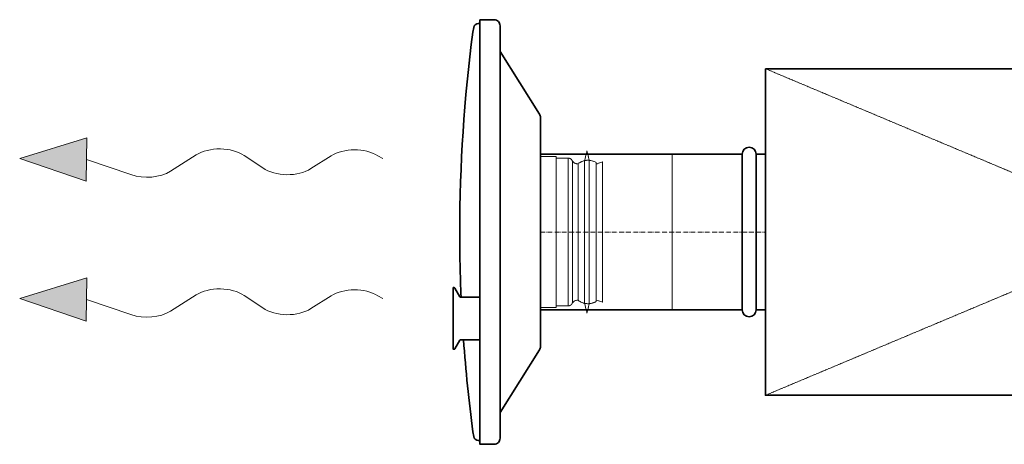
# Model space of a CAD drawing. Header units: millimetres. Extents: x 15940 to 92175, y -24684 to 227664.
# Tile 2 of 132: x 30477 to 31111, y -21156 to -20883. Entities that reach past the tile are written whole.
import ezdxf

# ---------------------------------------------------------------- set-up
doc = ezdxf.new("R2010")
doc.units = ezdxf.units.MM
doc.header["$LTSCALE"] = 0.05
for name, pattern in [('ACAD_ISO02W100', [15, 12, -3]), ('ACAD_ISO10W100', [18, 12, -3, 0, -3]), ('phl_thick', [0])]:
    doc.linetypes.add(name, pattern=pattern)
doc.layers.get('0').update_dxf_attribs({"lineweight": 5})
for name, color, linetype, lineweight in [('VZT_01 SUP (PŘÍVOD) - OBRYS', 5, 'Continuous', 35), ('VZT_02 SUP (PŘÍVOD) - OSA', 5, 'ACAD_ISO10W100', 5), ('VZT_30 DISTRIBUČNÍ PRVKY - OBRYS', 1, 'Continuous', 35), ('VZT_35 TLUMIČE HLUKU - OBRYS', 1, 'Continuous', 35), ('VZT_36 TLUMIČE HLUKU - OSA', 1, 'ACAD_ISO10W100', 5), ('VZT_37 TLUMIČE HLUKU - DETAIL', 8, 'ACAD_ISO02W100', 5)]:
    doc.layers.add(name, color=color, linetype=linetype, lineweight=lineweight)
doc.layers.add('VZT_34 DISTRIBUČNÍ PRVKY - NETISK', color=8, linetype='ACAD_ISO02W100', lineweight=5, plot=False)
doc.layers.add('VZT_39 TLUMIČE HLUKU - NETISK', color=8, linetype='ACAD_ISO02W100', lineweight=5, plot=False)

msp = doc.modelspace()

# ---------------------------------------------------------------- linework, layer by layer
at = {"color": 0, "lineweight": 13}
for p, q in [((30477.39, -20971.93), (30520.58, -20958.55)), ((30520.58, -20958.55), (30520.39, -20972.51)), ((30520.2, -20986.47), (30477.39, -20971.93)), ((30520.2, -20986.47), (30520.39, -20972.51)), ((30520.39, -20972.51), (30549.01, -20982.23)), ((30574.44, -20979.96), (30590.96, -20969.56)), ((30621.94, -20969.97), (30633.86, -20977.94)), ((30664.84, -20978.36), (30677.8, -20970.19)), ((30477.39, -21061.93), (30520.58, -21048.55)), ((30520.58, -21048.55), (30520.39, -21062.51)), ((30520.2, -21076.47), (30477.39, -21061.93)), ((30520.2, -21076.47), (30520.39, -21062.51)), ((30520.39, -21062.51), (30549.01, -21072.23)), ((30574.44, -21069.96), (30590.96, -21059.56)), ((30621.94, -21059.97), (30633.86, -21067.94)), ((30664.84, -21068.36), (30677.8, -21060.19))]:
    msp.add_line(p, q, dxfattribs=at)
at = {"lineweight": 13}
for p, q in [((30707.95, -20970.08), (30711.03, -20971.93)), ((30707.95, -21060.08), (30711.03, -21061.93))]:
    msp.add_line(p, q, dxfattribs=at)
at = {"color": 0, "lineweight": 13, "extrusion": (0, 0, -1)}
for centre, start_param, end_param in [((30606.33, -20979.09), 0.766537, 2.375056), ((30693.16, -20979.72), 0.766537, 2.320574), ((30559.08, -20970.43), 3.908129, 5.191299), ((30649.48, -20968.83), 3.908129, 5.516649), ((30606.33, -21069.09), 0.766537, 2.375056), ((30693.16, -21069.72), 0.766537, 2.320574), ((30649.48, -21058.83), 3.908129, 5.516649), ((30559.08, -21060.43), 3.908129, 5.191299)]:
    msp.add_ellipse(centre, major_axis=(-21.5, 0.29), ratio=0.625, start_param=start_param, end_param=end_param, dxfattribs=at)
at = {"color": 0, "lineweight": 13}
for points in [[(30520.2, -20986.47), (30520.58, -20958.55), (30477.39, -20971.93)], [(30520.2, -21076.47), (30520.58, -21048.55), (30477.39, -21061.93)]]:
    msp.add_solid(points, dxfattribs=at)
at = {"layer": 'VZT_01 SUP (PŘÍVOD) - OBRYS', "linetype": 'phl_thick'}
msp.add_line((30812.55, -20969.1), (30812.55, -21069.1), dxfattribs=at)
at = {"layer": 'VZT_01 SUP (PŘÍVOD) - OBRYS'}
for points in [[(30942.32, -20969.1), (30812.55, -20969.1)], [(30942.32, -21069.1), (30812.55, -21069.1)]]:
    msp.add_lwpolyline(points, dxfattribs=at)
at = {"layer": 'VZT_02 SUP (PŘÍVOD) - OSA', "ltscale": 5}
msp.add_lwpolyline([(30812.55, -21019.1), (30942.32, -21019.1)], dxfattribs=at)
at = {"layer": 'VZT_30 DISTRIBUČNÍ PRVKY - OBRYS'}
for points in [[(30760.55, -21019.1, -0.0327), (30769.05, -20890.56), (30769.57, -20887.58, -0.36397), (30772.53, -20885.1), (30773.55, -20885.1)], [(30773.55, -20882.6), (30773.55, -21155.6), (30782.7, -21155.6, 0.414214), (30786.55, -21151.74), (30786.55, -20886.45, 0.414214), (30782.7, -20882.6), (30773.55, -20882.6)], [(30786.55, -21135.19), (30811.96, -21094.83, 0.141374), (30812.55, -21092.77), (30812.55, -20945.42, 0.141374), (30811.96, -20943.37), (30786.55, -20903)], [(30760.55, -21019.1, 0.010645), (30761.47, -21061.06, 0.010645)], [(30773.55, -21088.34), (30761.13, -21088.34, 0.267949), (30760.74, -21088.57), (30757.44, -21094.3, -0.267949), (30757.05, -21094.52), (30756.41, -21094.52), (30756.41, -21054.88), (30757.05, -21054.88, -0.267949), (30757.44, -21055.11), (30760.74, -21060.84, 0.267949), (30761.13, -21061.06), (30773.55, -21061.06)], [(30763.03, -21088.34, 0.015115), (30769.05, -21147.63), (30769.57, -21150.62, 0.36397), (30772.53, -21153.1), (30773.55, -21153.1)]]:
    msp.add_lwpolyline(points, format="xyb", dxfattribs=at)
at = {"layer": 'VZT_34 DISTRIBUČNÍ PRVKY - NETISK'}
for points in [[(30842.44, -20966.98), (30841.01, -20972.92, 0.058981), (30840.94, -20973.54), (30840.94, -21019.1)], [(30842.44, -20966.98), (30843.86, -20972.71, -0.060863), (30843.94, -20973.35), (30843.94, -21019.1)], [(30822.55, -20971.6), (30830.42, -20971.6, -0.291473), (30832.83, -20973.13, -0.291473)], [(30842.44, -21071.22), (30841.01, -21065.28, -0.058981), (30840.94, -21064.66), (30840.94, -21019.1)], [(30842.44, -21071.22), (30843.86, -21065.49, 0.060863), (30843.94, -21064.85), (30843.94, -21019.1)], [(30822.55, -21066.6), (30830.42, -21066.6, 0.291473), (30832.83, -21065.07, 0.291473)]]:
    msp.add_lwpolyline(points, format="xyb", dxfattribs=at)
for points in [[(30812.55, -20970.6), (30822.55, -20970.6), (30822.55, -21067.6), (30812.55, -21067.6)], [(30812.55, -20970.6), (30812.55, -21067.6)], [(30830.42, -20971.6), (30830.42, -21019.1)], [(30833.07, -20973.54), (30833.07, -21019.1)], [(30836.72, -20975.19), (30836.72, -21019.1)], [(30848.4, -20974.42), (30848.4, -21019.1)], [(30848.61, -20975.37), (30852.55, -20973.93), (30852.55, -21019.1)], [(30830.42, -21066.6), (30830.42, -21019.1)], [(30833.07, -21064.65), (30833.07, -21019.1)], [(30836.72, -21063.01), (30836.72, -21019.1)], [(30848.4, -21063.78), (30848.4, -21019.1)], [(30848.61, -21062.83), (30852.55, -21064.26), (30852.55, -21019.1)]]:
    msp.add_lwpolyline(points, dxfattribs=at)
for centre, radius, start, end in [((30836.27, -20971.34), 3.88, 207.49932, 276.67353), ((30843.13, -20983.44), 10.45, 59.71757, 127.83784), ((30836.27, -21066.86), 3.88, 83.32647, 152.50068), ((30843.13, -21054.75), 10.45, 232.16216, 300.28243)]:
    msp.add_arc(centre, radius, start, end, dxfattribs=at)
at = {"layer": 'VZT_35 TLUMIČE HLUKU - OBRYS'}
msp.add_line((30942.32, -21069.1), (30942.32, -20969.1), dxfattribs=at)
msp.add_lwpolyline([(30957.32, -20914.1), (31457.32, -20914.1), (31457.32, -21124.1), (30957.32, -21124.1)], close=True, dxfattribs=at)
for points in [[(30951.32, -21069.1), (30951.32, -20969.1)], [(30951.32, -20969.1), (30957.32, -20969.1)], [(30951.32, -21069.1), (30957.32, -21069.1)]]:
    msp.add_lwpolyline(points, dxfattribs=at)
for centre, start, end in [((30946.82, -20969.1), 0, 180), ((30946.82, -21069.1), 180, 0)]:
    msp.add_arc(centre, 4.5, start, end, dxfattribs=at)
at = {"layer": 'VZT_36 TLUMIČE HLUKU - OSA', "ltscale": 5}
msp.add_lwpolyline([(30942.32, -21019.1), (30957.32, -21019.1)], dxfattribs=at)
msp.add_lwpolyline([(30942.32, -21019.1), (30957.32, -21019.1)], dxfattribs=at)
msp.add_lwpolyline([(30942.32, -21019.1), (30957.32, -21019.1)], dxfattribs=at)
at = {"layer": 'VZT_37 TLUMIČE HLUKU - DETAIL', "lineweight": 5}
for points in [[(30957.32, -20914.1), (31457.32, -21124.1)], [(31457.32, -20914.1), (30957.32, -21124.1)]]:
    msp.add_lwpolyline(points, dxfattribs=at)
at = {"layer": 'VZT_39 TLUMIČE HLUKU - NETISK', "ltscale": 2}
msp.add_lwpolyline([(30942.32, -21069.1), (30897.32, -21069.1), (30897.32, -20969.1), (30942.32, -20969.1)], dxfattribs=at)

doc.saveas('drawing.dxf')
